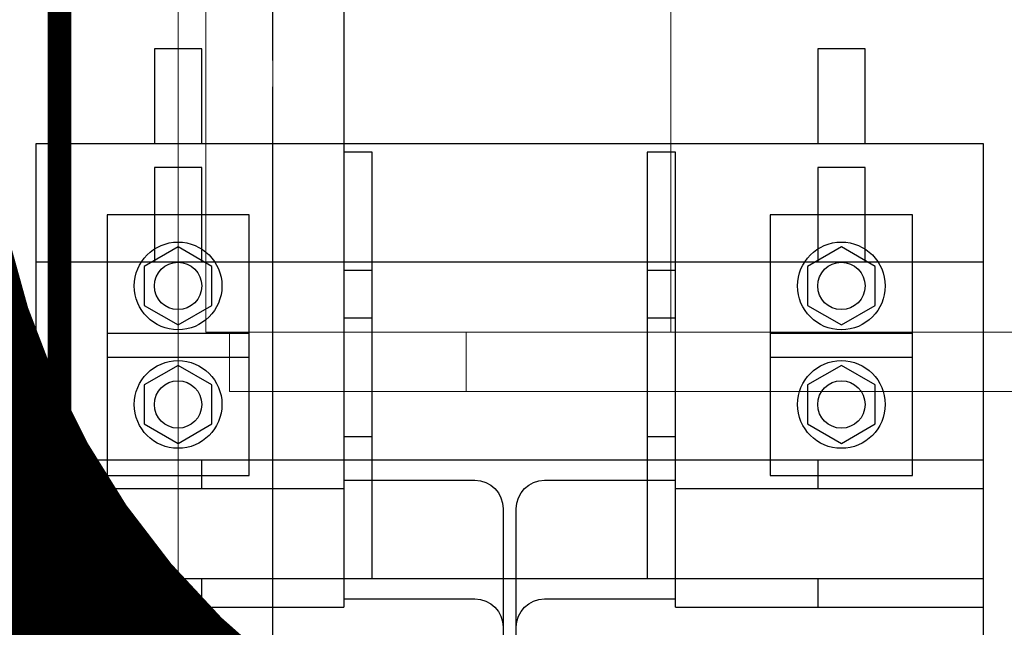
# Model space of a CAD drawing. Header units: millimetres. Extents: x 7483 to 13091, y 8111 to 13871.
# Tile 13 of 256: x 8724 to 8765, y 9248 to 9274. Entities that reach past the tile are written whole.
import ezdxf

# ---------------------------------------------------------------- set-up
doc = ezdxf.new("R2010")
doc.units = ezdxf.units.MM
for name, pattern in [('ACAD_ISO04W100', [30, 24, -3, 0, -3]), ('DGN_STYLE_2', [30.2, 18.12, -12.08]), ('KRESKAKROPKA2', [12.7, 6.35, -3.175, 0, -3.175])]:
    doc.linetypes.add(name, pattern=pattern)
doc.layers.add('a___wymiary', color=7, linetype='Continuous', lineweight=5, true_color=0x000000)
doc.layers.add('wymiary', color=7, linetype='Continuous', lineweight=5, true_color=0xb2b2b2)
for name, color, linetype in [('AS_Belki', 145, 'Continuous'), ('AS_Blachy', 30, 'Continuous'), ('AS_DIM_ON', 7, 'Continuous'), ('AS_Kotwy', 9, 'Continuous'), ('AS_Siatki', 72, 'Continuous')]:
    doc.layers.add(name, color=color, linetype=linetype)
for name, color, linetype, lineweight in [('CZ-GR', 236, 'Continuous', 30), ('CZ-SR', 106, 'Continuous', 13), ('drzwi', 30, 'Continuous', 20), ('MEBLE PKN', 150, 'Continuous', 20), ('OSI', 64, 'KRESKAKROPKA2', 0)]:
    doc.layers.add(name, color=color, linetype=linetype, lineweight=lineweight)
doc.layers.add('konstrukcja poglądowo', color=7, linetype='Continuous', lineweight=5, true_color=0xb2b2b2, plot=False)
doc.layers.add('Powierzchnie', color=21, linetype='DGN_STYLE_2', lineweight=15, plot=False)
doc.styles.add('Arial', font='arial.ttf')
doc.dimstyles.new('wymiary agp1', dxfattribs={"dimtxt": 16, "dimasz": 5, "dimexe": 30, "dimexo": 60, "dimgap": 1.8, "dimtad": 1, "dimdec": 3, "dimrnd": 0.5, "dimdsep": 46, "dimtxsty": 'Arial', "dimblk": 'znacznik', "dimcen": 1.5, "dimse1": 1, "dimse2": 1, "dimclrd": 256, "dimazin": 0, "dimtfac": 1, "dimtdec": 3, "dimtmove": 1, "dimatfit": 3, "dimldrblk": 'znacznik', "dimfxl": 0, "dimlwd": -1, "dimarcsym": 0})

# ---------------------------------------------------------------- blocks, each defined once
blk = doc.blocks.new('gfhgfhhf')
at = {"layer": 'drzwi'}
blk.add_lwpolyline([(8220.253, 5883.232), (8220.253, 5171.151)], dxfattribs=at)
blk = doc.blocks.new('ŁPOJ')
for p, q in [((-60, 66.047), (-60, 0)), ((60, 66.047), (-60, 66.047)), ((-62.5, 65.047), (-60, 65.047)), ((-62.5, 65.047), (-62.5, 59.698)), ((-62.5, 17.962), (-62.5, 59.698)), ((-62.5, 55.047), (-60, 55.047)), ((-60, 46.418), (60, 46.418))]:
    blk.add_line(p, q)
blk = doc.blocks.new('*U951')
blk.add_blockref('ŁPOJ', (62.5, -75.047))
blk = doc.blocks.new('znacznik')
at = {"layer": 'a___wymiary'}
for p, q in [((0, 1.3936), (0, -1.3936)), ((1.3936, 0), (-1.3936, 0))]:
    blk.add_line(p, q, dxfattribs=at)
at = {"layer": 'a___wymiary', "const_width": 0.2}
blk.add_lwpolyline([(0.8759, 0.8759), (-0.8759, -0.8759)], dxfattribs=at)
blk = doc.blocks.new('*D1303')
at = {"layer": 'Defpoints', "color": 0, "transparency": 16777216}
for p in [(8555.286, 11469.362), (10277.023, 11469.362), (8692.028, 9219.562)]:
    blk.add_point(p, dxfattribs=at)
at = {"layer": 'wymiary', "color": 253, "true_color": 0x999999, "transparency": 16777216}
blk.add_line((8555.286, 9224.562), (8555.286, 11464.362), dxfattribs=at)
at = {"layer": 'wymiary', "color": 253, "true_color": 0x999999, "transparency": 16777216, "xscale": 5, "yscale": 5, "zscale": 5}
for p, rotation in [((8555.286, 11469.362), 90), ((8555.286, 9219.562), 270)]:
    blk.add_blockref('znacznik', p, dxfattribs=dict(at, rotation=rotation))
at = {"layer": 'wymiary', "color": 18, "true_color": 0x000000, "transparency": 16777216, "insert": (8545.317, 10344.462), "char_height": 16, "attachment_point": 5, "rotation": 90, "style": 'Arial'}
blk.add_mtext('2250', dxfattribs=at)
blk = doc.blocks.new('fgfgfgfg')
at = {"layer": 'AS_Belki', "color": 134, "linetype": 'Continuous', "lineweight": 30, "ltscale": 0.2}
for p, q in [((-2481.5335, 11326.2759), (-2484.3335, 11326.2759)), ((-2484.3335, 11326.2759), (-2484.3335, 11326.1059)), ((-2481.5335, 11326.1059), (-2481.5335, 11326.2759)), ((-2484.3335, 11326.1059), (-2483.2285, 11326.1059)), ((-2482.6385, 11326.1059), (-2481.5335, 11326.1059)), ((-2482.9885, 11325.8659), (-2482.9885, 11324.0259)), ((-2482.8785, 11324.0259), (-2482.8785, 11325.8659))]:
    blk.add_line(p, q, dxfattribs=at)
at = {"layer": 'AS_Belki', "color": 134, "linetype": 'Continuous', "lineweight": 30, "ltscale": 0.2, "extrusion": (0, 0, -1)}
for centre, start, end in [((2483.2285, 11325.8659), 90, 180), ((2482.6385, 11325.8659), 0, 90)]:
    blk.add_arc(centre, 0.24, start, end, dxfattribs=at)
blk = doc.blocks.new('gfgfddg')
at = {"color": 6, "lineweight": 30}
blk.add_circle((-339.9356, -542.5058), 15.8652, dxfattribs=at)
at = {"layer": 'AS_Belki', "color": 6, "linetype": 'Continuous', "lineweight": 30, "ltscale": 0.2}
for p, q in [((-336.5246, -538.611), (-339.3246, -538.611)), ((-339.3246, -538.611), (-339.3246, -538.781)), ((-336.5246, -538.781), (-336.5246, -538.611)), ((-339.3246, -538.781), (-338.2196, -538.781)), ((-337.6296, -538.781), (-336.5246, -538.781)), ((-337.9796, -539.021), (-337.9796, -540.861)), ((-337.8696, -540.861), (-337.8696, -539.021))]:
    blk.add_line(p, q, dxfattribs=at)
at = {"layer": 'AS_Belki', "color": 6, "linetype": 'Continuous', "lineweight": 30, "ltscale": 0.2, "extrusion": (1.56969e-14, 3.78956e-14, -1)}
blk.add_arc((338.2196, -539.021), 0.24, 90, 180, dxfattribs=at)
at = {"layer": 'AS_Belki', "color": 6, "linetype": 'Continuous', "lineweight": 30, "ltscale": 0.2, "extrusion": (-3.78956e-14, 1.56969e-14, -1)}
blk.add_arc((337.6296, -539.021), 0.24, 0, 90, dxfattribs=at)
at = {"layer": 'AS_Blachy', "color": 6, "linetype": 'Continuous', "lineweight": 30, "ltscale": 0.2}
for p, q in [((-333.9246, -535.941), (-341.9246, -535.941)), ((-341.9246, -535.941), (-341.9246, -538.611)), ((-339.0846, -536.011), (-339.3246, -536.011)), ((-339.3246, -536.011), (-339.3246, -537.411)), ((-339.0846, -537.411), (-339.0846, -536.011)), ((-336.5246, -536.011), (-336.7646, -536.011)), ((-336.7646, -536.011), (-336.7646, -537.411)), ((-336.5246, -537.411), (-336.5246, -536.011)), ((-333.9246, -538.611), (-333.9246, -535.941)), ((-340.1246, -536.541), (-341.3246, -536.541)), ((-341.3246, -536.541), (-341.3246, -537.741)), ((-340.1246, -537.741), (-340.1246, -536.541)), ((-334.5246, -536.541), (-335.7246, -536.541)), ((-335.7246, -536.541), (-335.7246, -537.741)), ((-334.5246, -537.741), (-334.5246, -536.541)), ((-339.3246, -537.411), (-339.0846, -537.411)), ((-339.3246, -537.411), (-339.3246, -538.611)), ((-339.0846, -538.611), (-339.0846, -537.411)), ((-336.7646, -537.411), (-336.5246, -537.411)), ((-336.7646, -537.411), (-336.7646, -538.611)), ((-336.5246, -538.611), (-336.5246, -537.411)), ((-341.3246, -537.741), (-340.1246, -537.741)), ((-335.7246, -537.741), (-334.5246, -537.741)), ((-340.5246, -538.611), (-341.9246, -538.611)), ((-341.9246, -538.611), (-341.9246, -538.851)), ((-339.3246, -538.611), (-340.5246, -538.611)), ((-340.5246, -538.851), (-340.5246, -538.611)), ((-335.3246, -538.611), (-336.5246, -538.611)), ((-333.9246, -538.611), (-335.3246, -538.611)), ((-335.3246, -538.611), (-335.3246, -538.851)), ((-333.9246, -538.851), (-333.9246, -538.611)), ((-339.3246, -538.781), (-339.3246, -538.851)), ((-336.5246, -538.851), (-336.5246, -538.781)), ((-341.9246, -538.851), (-341.9246, -541.031)), ((-341.9246, -538.851), (-340.5246, -538.851)), ((-340.5246, -538.851), (-339.3246, -538.851)), ((-336.5246, -538.851), (-335.3246, -538.851)), ((-335.3246, -538.851), (-333.9246, -538.851)), ((-333.9246, -541.031), (-333.9246, -538.851))]:
    blk.add_line(p, q, dxfattribs=at)
at = {"layer": 'AS_DIM_ON', "color": 6, "lineweight": 30}
blk.add_line((-339.3246, -529.4234), (-339.3246, -536.851), dxfattribs=at)
at = {"layer": 'AS_Kotwy', "color": 6, "linetype": 'Continuous', "lineweight": 30, "ltscale": 0.2}
for p, q in [((-340.9094, -535.141), (-340.9246, -535.141)), ((-340.9246, -535.141), (-340.9246, -535.941)), ((-340.866, -535.141), (-340.9094, -535.141)), ((-340.8012, -535.141), (-340.866, -535.141)), ((-340.7246, -535.141), (-340.8012, -535.141)), ((-340.6481, -535.141), (-340.7246, -535.141)), ((-340.5832, -535.141), (-340.6481, -535.141)), ((-340.5398, -535.141), (-340.5832, -535.141)), ((-340.5246, -535.141), (-340.5398, -535.141)), ((-340.5246, -535.941), (-340.5246, -535.141)), ((-335.3094, -535.141), (-335.3246, -535.141)), ((-335.3246, -535.141), (-335.3246, -535.941)), ((-335.266, -535.141), (-335.3094, -535.141)), ((-335.2012, -535.141), (-335.266, -535.141)), ((-335.1246, -535.141), (-335.2012, -535.141)), ((-335.0481, -535.141), (-335.1246, -535.141)), ((-334.9832, -535.141), (-335.0481, -535.141)), ((-334.9398, -535.141), (-334.9832, -535.141)), ((-334.9246, -535.141), (-334.9398, -535.141)), ((-334.9246, -535.941), (-334.9246, -535.141)), ((-340.7246, -536.8115), (-341.01, -536.9762)), ((-340.4393, -536.9762), (-340.7246, -536.8115)), ((-335.1246, -536.8115), (-335.41, -536.9762)), ((-334.8393, -536.9762), (-335.1246, -536.8115)), ((-341.01, -536.9762), (-341.01, -537.3057)), ((-340.4393, -537.3057), (-340.4393, -536.9762)), ((-335.41, -536.9762), (-335.41, -537.3057)), ((-334.8393, -537.3057), (-334.8393, -536.9762)), ((-341.01, -537.3057), (-340.7246, -537.4705)), ((-340.7246, -537.4705), (-340.4393, -537.3057)), ((-335.41, -537.3057), (-335.1246, -537.4705)), ((-335.1246, -537.4705), (-334.8393, -537.3057))]:
    blk.add_line(p, q, dxfattribs=at)
for centre, radius in [((-340.7246, -537.141), 0.37), ((-335.1246, -537.141), 0.37), ((-340.7246, -537.141), 0.2), ((-335.1246, -537.141), 0.2)]:
    blk.add_circle(centre, radius, dxfattribs=at)
at = {"layer": 'AS_Siatki', "color": 6, "linetype": 'ACAD_ISO04W100', "lineweight": 30, "ltscale": 0.2}
blk.add_line((-339.9246, -576.3802), (-339.9246, -88.851), dxfattribs=at)
blk = doc.blocks.new('GHGFHGFH')
at = {"layer": 'OSI', "ltscale": 10}
blk.add_line((8734.288, 9014.914), (8734.288, 11674.712), dxfattribs=at)

msp = doc.modelspace()

# ---------------------------------------------------------------- linework, layer by layer
at = {"color": 1, "const_width": 10}
msp.add_lwpolyline([(8885.8752, 9396.0115, 0.5205671), (8823.3261, 9388.7422, 0.5205671), (8823.3261, 9388.7422, 0.5205671), (8763.2025, 9369.8404, 0.5205671), (8763.2025, 9369.8404, 0.5205671), (8720.0483, 9327.6753, 0.5205671), (8720.0483, 9327.6753, 0.5205671), (8717.6228, 9267.0941, 0.5205671), (8717.6228, 9267.0941, 0.5205671), (8771.9289, 9238.4994, 0.5205671), (8771.9289, 9238.4994, 0.5205671), (8833.5083, 9238.4994, 0.5205671), (8833.5083, 9238.4994, 0.5205671), (8894.1182, 9245.2846, 0.5205671), (8894.1182, 9245.2846, 0.5205671), (8938.242, 9286.9656, 0.5205671), (8938.242, 9286.9656, 0.5205671), (8934.3637, 9347.5468, 0.5205671), (8934.3637, 9347.5468, 0.5205671)], format="xyb", close=True, dxfattribs=at)
at = {"layer": 'Powierzchnie', "const_width": 1}
msp.add_lwpolyline([(10286.1119, 10577.6962), (10286.1119, 9229.9116), (8725.2884, 9229.9116), (8725.2884, 10667.207)], dxfattribs=at)

# ---------------------------------------------------------------- block references
at = {"layer": 'CZ-GR', "color": 7}
msp.add_blockref('GHGFHGFH', (0, -0.35), dxfattribs=at)
at = {"layer": 'CZ-SR'}
msp.add_blockref('gfhgfhhf', (510.0352, 4063.7609), dxfattribs=at)
at = {"layer": 'konstrukcja poglądowo', "xscale": 5, "yscale": 5, "zscale": 5}
for p in [(10433.9115, 11948.2664), (10433.9115, 11943.2664)]:
    msp.add_blockref('gfgfddg', p, dxfattribs=at)
at = {"layer": 'MEBLE PKN', "rotation": 90}
msp.add_blockref('*U951', (8722.4556, 9258.1116), dxfattribs=at)
at = {"layer": 'wymiary', "xscale": 5, "yscale": 5, "zscale": 5}
msp.add_blockref('fgfgfgfg', (21158.956, -47376.1681), dxfattribs=at)

# ---------------------------------------------------------------- dimensions: what is measured, and where the dimension line sits
at = {"layer": 'wymiary'}
dim = msp.add_linear_dim(base=(8555.2864, 11469.3622), p1=(8692.0284, 9219.5616), p2=(10277.0226, 11469.3622), angle=90, dimstyle='wymiary agp1', override={"dimblk": 'znacznik'}, dxfattribs=at)
dim.commit()
dim.dimension.update_dxf_attribs({"geometry": '*D1303', "text_midpoint": (8545.3172, 10344.4619)})

doc.saveas('drawing.dxf')
